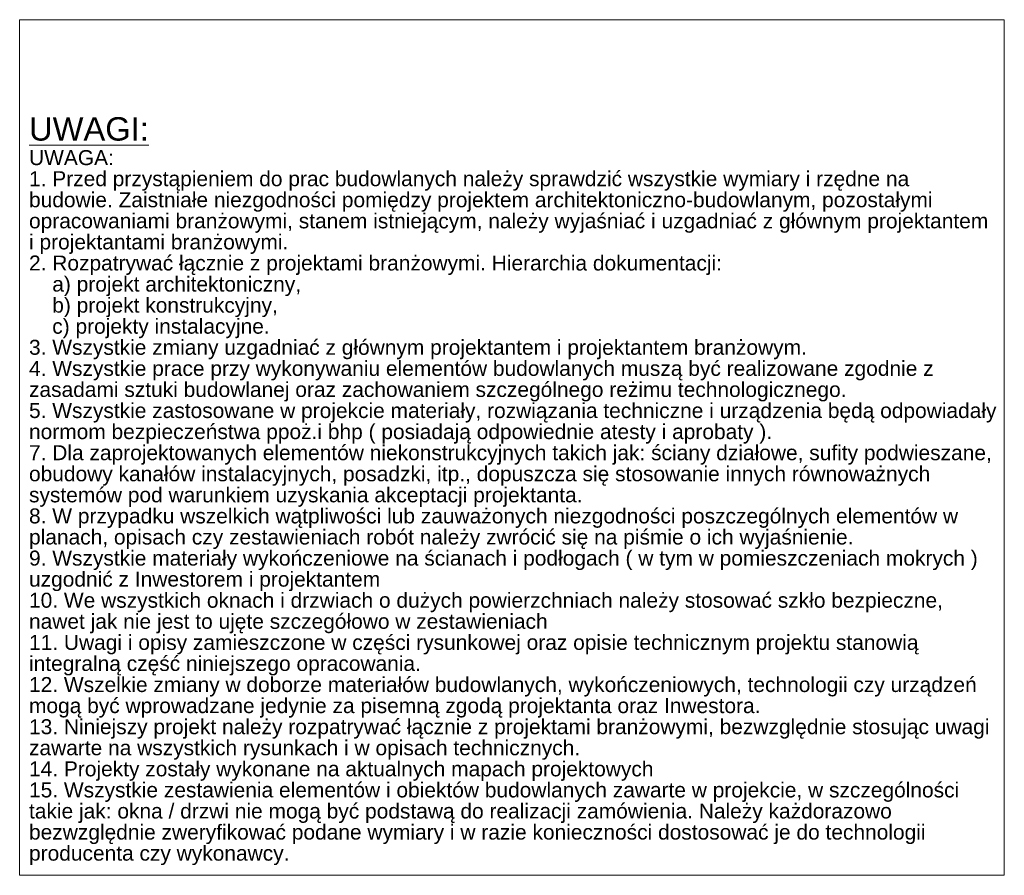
# Model space of a CAD drawing. Header units: millimetres. Extents: x -18574 to 23816, y -5698 to 8610.
# Tile 21 of 22: x 23335 to 23440, y -5698 to -5607. Entities that reach past the tile are written whole.
import ezdxf

# ---------------------------------------------------------------- set-up
doc = ezdxf.new("R2010")
doc.units = ezdxf.units.MM
doc.header["$MEASUREMENT"] = 0
doc.layers.add('0_Nr_pióra__1', color=7, linetype='Continuous', lineweight=13)
doc.styles.add('STYL_AUTOMATYCZNY_4', font='arial.ttf')

msp = doc.modelspace()

# ---------------------------------------------------------------- linework, layer by layer
at = {"layer": '0_Nr_pióra__1', "color": 7, "linetype": 'Continuous', "lineweight": 13, "flags": 128}
msp.add_lwpolyline([(23334.6, -5698.45), (23439.79, -5698.45), (23439.79, -5607.04), (23334.6, -5607.04), (23334.6, -5698.45)], close=True, dxfattribs=at)

# ---------------------------------------------------------------- texts
at = {"layer": '0_Nr_pióra__1', "color": 7, "linetype": 'Continuous', "lineweight": 13, "insert": (23335.6, -5697.37), "char_height": 2.5, "width": 103.1865, "attachment_point": 7, "line_spacing_factor": 0.844284, "style": 'STYL_AUTOMATYCZNY_4'}
msp.add_mtext('\\A1;{\\pql;\\fArial|b0|i0|c238|p0;\\L\\W1.000000;\\LUWAGI:\\P\\pql;\\fArial|b0|i0|c238|p0;\\l\\H0.640000x;\\W1.000000;\\lUWAGA:\\P\\pql;\\fArial|b0|i0|c238|p0;\\W1.000000;1. Przed przystąpieniem do prac budowlanych należy sprawdzić wszystkie wymiary i rzędne na budowie. Zaistniałe niezgodności pomiędzy projektem architektoniczno-budowlanym, pozostałymi opracowaniami branżowymi, stanem istniejącym, należy wyjaśniać i uzgadniać z głównym projektantem i projektantami branżowymi.\\P\\pql;\\fArial|b0|i0|c238|p0;\\W1.000000;2. Rozpatrywać łącznie z projektami branżowymi. Hierarchia dokumentacji:\\P\\pql;\\fArial|b0|i0|c238|p0;\\W1.000000;    a) projekt architektoniczny,\\P\\pql;\\fArial|b0|i0|c238|p0;\\W1.000000;    b) projekt konstrukcyjny,\\P\\pql;\\fArial|b0|i0|c238|p0;\\W1.000000;    c) projekty instalacyjne.\\P\\pql;\\fArial|b0|i0|c238|p0;\\W1.000000;3. Wszystkie zmiany uzgadniać z głównym projektantem i projektantem branżowym.\\P\\pql;\\fArial|b0|i0|c238|p0;\\W1.000000;4. Wszystkie prace przy wykonywaniu elementów budowlanych muszą być realizowane zgodnie z zasadami sztuki budowlanej oraz zachowaniem szczególnego reżimu technologicznego.\\P\\pql;\\fArial|b0|i0|c238|p0;\\W1.000000;5. Wszystkie zastosowane w projekcie materiały, rozwiązania techniczne i urządzenia będą odpowiadały normom bezpieczeństwa ppoż.i bhp ( posiadają odpowiednie atesty i aprobaty ).\\P\\pql;\\fArial|b0|i0|c238|p0;\\W1.000000;7. Dla zaprojektowanych elementów niekonstrukcyjnych takich jak: ściany działowe, sufity podwieszane, obudowy kanałów instalacyjnych, posadzki, itp., dopuszcza się stosowanie innych równoważnych systemów pod warunkiem uzyskania akceptacji projektanta.\\P\\pql;\\fArial|b0|i0|c238|p0;\\W1.000000;8. W przypadku wszelkich wątpliwości lub zauważonych niezgodności poszczególnych elementów w planach, opisach czy zestawieniach robót należy zwrócić się na piśmie o ich wyjaśnienie.\\P\\pql;\\fArial|b0|i0|c238|p0;\\W1.000000;9. Wszystkie materiały wykończeniowe na ścianach i podłogach ( w tym w pomieszczeniach mokrych ) uzgodnić z Inwestorem i projektantem\\P\\pql;\\fArial|b0|i0|c238|p0;\\W1.000000;10. We wszystkich oknach i drzwiach o dużych powierzchniach należy stosować szkło bezpieczne, nawet jak nie jest to ujęte szczegółowo w zestawieniach\\P\\pql;\\fArial|b0|i0|c238|p0;\\W1.000000;11. Uwagi i opisy zamieszczone w części rysunkowej oraz opisie technicznym projektu stanowią integralną część niniejszego opracowania.\\P\\pql;\\fArial|b0|i0|c238|p0;\\W1.000000;12. Wszelkie zmiany w doborze materiałów budowlanych, wykończeniowych, technologii czy urządzeń mogą być wprowadzane jedynie za pisemną zgodą projektanta oraz Inwestora.\\P\\pql;\\fArial|b0|i0|c238|p0;\\W1.000000;13. Niniejszy projekt należy rozpatrywać łącznie z projektami branżowymi, bezwzględnie stosując uwagi zawarte na wszystkich rysunkach i w opisach technicznych.\\P\\pql;\\fArial|b0|i0|c238|p0;\\W1.000000;14. Projekty zostały wykonane na aktualnych mapach projektowych\\P\\pql;\\fArial|b0|i0|c238|p0;\\W1.000000;15. Wszystkie zestawienia elementów i obiektów budowlanych zawarte w projekcie, w szczególności takie jak: okna / drzwi nie mogą być podstawą do realizacji zamówienia. Należy każdorazowo bezwzględnie zweryfikować podane wymiary i w razie konieczności dostosować je do technologii producenta czy wykonawcy.}', dxfattribs=at)

doc.saveas('drawing.dxf')
